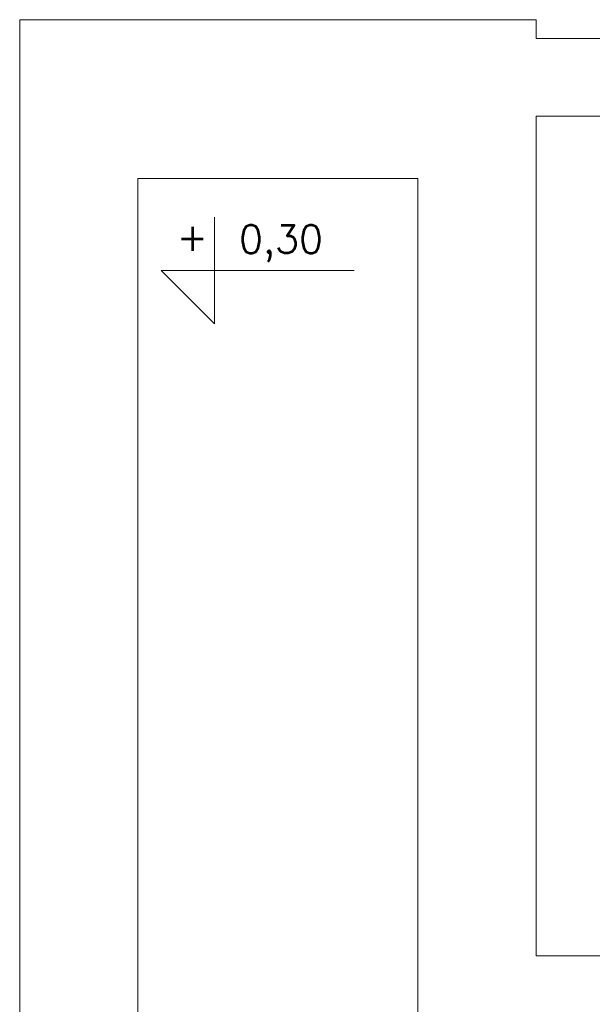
# Model space of a CAD drawing. Header units: millimetres. Extents: x -2274 to 12297, y -16157 to 26321.
# Tile 91 of 256: x -2181 to -1997, y -3016 to -2699. Entities that reach past the tile are written whole.
import ezdxf
from ezdxf.enums import TextEntityAlignment as Align

# ---------------------------------------------------------------- set-up
doc = ezdxf.new("R2010")
doc.units = ezdxf.units.MM
doc.layers.add('-LI-WIDOK', color=2, linetype='Continuous')
doc.layers.add('-MEBLE', color=1, linetype='Continuous')
doc.layers.add('-ŚCIANY NOŚNE', color=4, linetype='Continuous', lineweight=53)
doc.styles.add('SIMPLEX', font='simplex')

msp = doc.modelspace()

# ---------------------------------------------------------------- linework, layer by layer
at = {"layer": '-MEBLE', "color": 253, "lineweight": 13}
for p, q in [((-2118.33, -2762.45), (-2118.33, -2796.74)), ((-2135.48, -2779.59), (-2073.48, -2779.59)), ((-2135.48, -2779.59), (-2118.33, -2796.74))]:
    msp.add_line(p, q, dxfattribs=at)
at = {"layer": '-ŚCIANY NOŚNE', "color": 253, "lineweight": 13}
for p, q in [((-2181, -2699), (-2181, -3077)), ((-2181, -2699), (-2015, -2699)), ((-2015, -2699), (-2015, -2705)), ((-2015, -2705), (-1825, -2705)), ((-2015, -2730), (-2015, -3000)), ((-2015, -2730), (-2015, -3000)), ((-2015, -2730), (-1825, -2730)), ((-2143, -2750), (-2143, -3077)), ((-2143, -2750), (-2053, -2750)), ((-2053, -2750), (-2053, -3081.56)), ((-2015, -3000), (-1972.9, -3000))]:
    msp.add_line(p, q, dxfattribs=at)

# ---------------------------------------------------------------- texts
at = {"layer": '-LI-WIDOK', "color": 253, "lineweight": 13, "style": 'SIMPLEX'}
for s, p in [('+', (-2125.48, -2768.85)), ('0,30', (-2096.98, -2770.98))]:
    msp.add_text(s, height=9, dxfattribs=at).set_placement(p, align=Align.MIDDLE)

doc.saveas('drawing.dxf')
